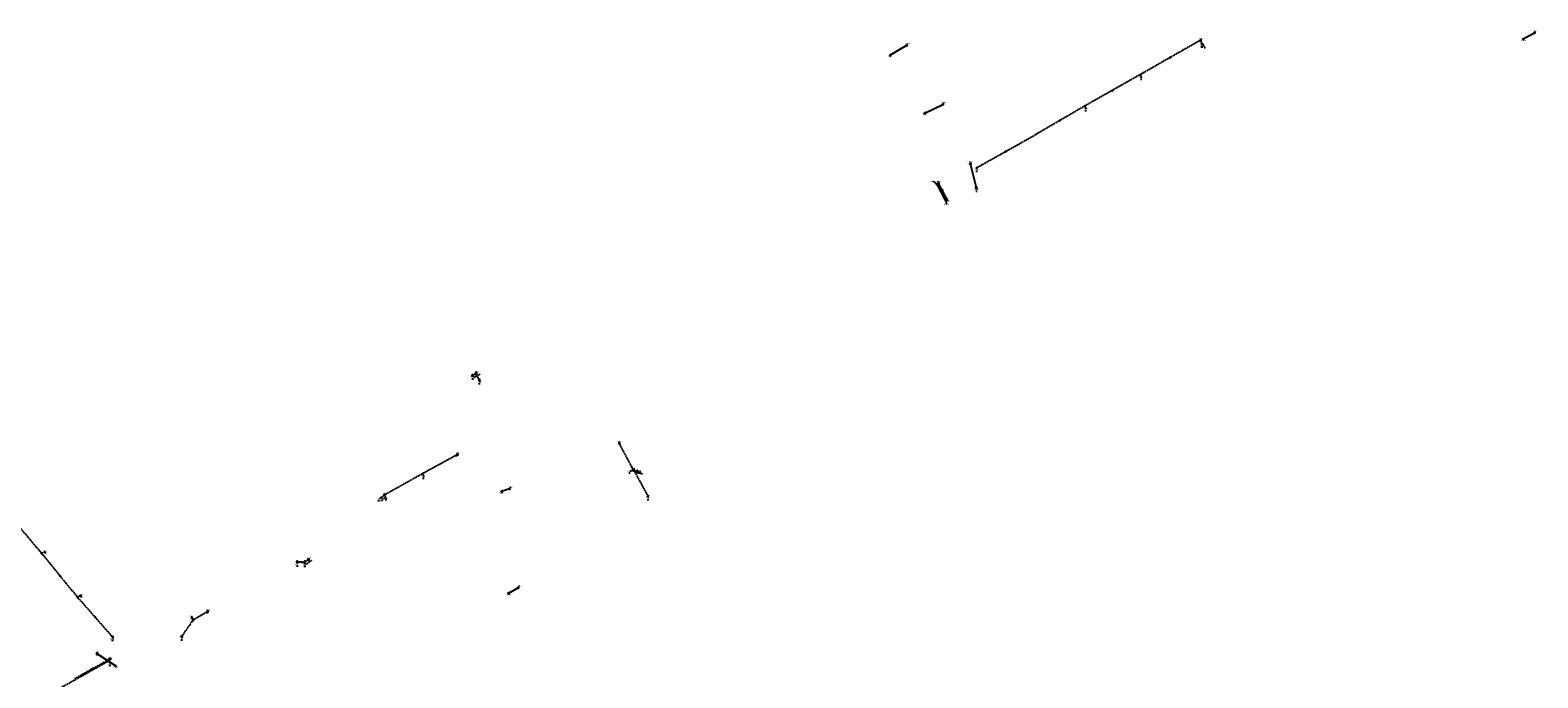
# Model space of a CAD drawing. Extents: x 188323 to 208361, y 565368 to 574910.
# Tile 246 of 256: x 202436 to 204561, y 571492 to 572405. Entities that reach past the tile are written whole.
import ezdxf

# ---------------------------------------------------------------- set-up
doc = ezdxf.new("R2010")
doc.units = 0
for name, pattern in [('BORDER', [1.75, 0.5, -0.25, 0.5, -0.25, 0, -0.25]), ('DASHDOT', [1, 0.5, -0.25, 0, -0.25]), ('DASHED', [0.75, 0.5, -0.25])]:
    doc.linetypes.add(name, pattern=pattern)
doc.layers.get('0').update_dxf_attribs({"linetype": 'CONTINUOUS'})
for name, color, linetype in [('RIO-AFM', 7, 'CONTINUOUS'), ('RIO-BOK', 7, 'CONTINUOUS'), ('RIO-DET', 7, 'CONTINUOUS'), ('RIO-KNP', 7, 'CONTINUOUS'), ('RIO-KNR', 7, 'CONTINUOUS'), ('RIO-LAG', 7, 'CONTINUOUS'), ('RIO-LAG_1B', 7, 'DASHED'), ('RIO-LAG_2B', 7, 'DASHED'), ('RIO-LAG_4', 7, 'BORDER'), ('RIO-LEN', 7, 'CONTINUOUS'), ('RIO-MVD', 1, 'CONTINUOUS'), ('RIO-VRB', 6, 'DASHDOT'), ('RIO-VRH', 7, 'CONTINUOUS')]:
    doc.layers.add(name, color=color, linetype=linetype)
doc.styles.add('RIO-TXT', font='isocp.shx')

# ---------------------------------------------------------------- blocks, each defined once
blk = doc.blocks.new('L_VHR')
blk.add_lwpolyline([(-0.5, 0), (0.5, 0), (-0.5, 0.15), (-0.5, -0.15), (0.5, 0)])
blk = doc.blocks.new('L_VKT')
blk.add_line((0.3, 0.95), (-0.3, -0.05))
blk.add_lwpolyline([(0.3, 0.15), (0.3, 0.75), (-0.3, 0.75), (-0.3, 0.15)], close=True)
blk = doc.blocks.new('K_IPR')
blk.add_lwpolyline([(-0.5, -0.5), (0.5, -0.5), (0.5, 0.5), (-0.5, 0.5)], close=True)
blk.add_solid([(-0.5, 0.5), (0.5, 0.5), (-0.5, -0.5), (0.5, -0.5)])
at = {"style": 'RIO-TXT', "flags": 1}
blk.add_attdef('KNOOPNAAM', (2, 2), '', height=1, dxfattribs=at)
blk = doc.blocks.new('K_IPD')
blk.add_lwpolyline([(-0.496027, 0.307994), (0.503973, 0.307994), (0.003973, -0.558031)], close=True)
blk.add_solid([(-0.496027, 0.307994), (0.503973, 0.307994), (0.003973, -0.558031)])
at = {"style": 'RIO-TXT', "flags": 1}
blk.add_attdef('KNOOPNAAM', (2, 2), '', height=1, dxfattribs=at)
blk = doc.blocks.new('K_FIC')
blk.add_circle((0, 0), 0.0625)
at = {"style": 'RIO-TXT', "flags": 1}
blk.add_attdef('KNOOPNAAM', (2, 2), '', height=1, dxfattribs=at)
blk = doc.blocks.new('K_OVL')
for points in [[(0.6, 0.6), (-0.6, 0.6), (-0.6, -0.6), (0.6, -0.6)], [(1, 1.25), (0.474823, 0.983111), (0.413034, 1.369554)]]:
    blk.add_lwpolyline(points, close=True)
blk.add_arc((0.81571, 0.439293), 0.83139, 77.193131, 168.854604)
blk.add_solid([(-0.6, 0.6), (0.6, 0.6), (-0.6, -0.6), (0.6, -0.6)])
at = {"style": 'RIO-TXT', "flags": 1}
blk.add_attdef('KNOOPNAAM', (2, 2), '', height=1, dxfattribs=at)
blk = doc.blocks.new('K_UTB')
blk.add_lwpolyline([(0.5, 0.15), (0.5, -0.3), (-0.5, -0.3), (-0.5, 0.15), (-0.45, 0.15), (-0.45, -0.25), (0, -0.25), (0.45, -0.25), (0.45, 0.15)], close=True)
blk.add_lwpolyline([(0.85, 0.6), (0.55, 0.65), (0.614828, 0.459583), (0.850842, 0.598937)])
blk.add_arc((0.85, -0.25), 0.85, 90, 180)
at = {"style": 'RIO-TXT', "flags": 1}
blk.add_attdef('KNOOPNAAM', (2, 2), '', height=1, dxfattribs=at)
blk = doc.blocks.new('K_RGM')
blk.add_lwpolyline([(-0.6, 0.6), (-0.6, -0.6), (0.6, -0.6), (0.6, 0.6)], close=True)
blk.add_solid([(-0.6, 0.6), (0, 0.6), (-0.6, -0.6), (0, -0.6)])
at = {"style": 'RIO-TXT', "flags": 1}
blk.add_attdef('KNOOPNAAM', (2, 2), '', height=1, dxfattribs=at)
blk = doc.blocks.new('1037_06______66194_____66321_')
at = {"layer": 'RIO-LAG_2B'}
blk.add_line((0, 0), (4.834, -8.549), dxfattribs=at)
at = {"layer": 'RIO-AFM', "style": 'RIO-TXT'}
blk.add_text('r 160', height=0.9, rotation=299.4563, dxfattribs=at).set_placement((2.3207, -3.0883))
at = {"layer": 'RIO-LEN', "style": 'RIO-TXT'}
blk.add_text('5m', height=0.9, rotation=299.4563, dxfattribs=at).set_placement((1.5233, -1.6781))
blk = doc.blocks.new('1243_06______81016___c281017_')
at = {"layer": 'RIO-LAG_4'}
blk.add_line((0, 0), (9.578, -2.171), dxfattribs=at)
at = {"layer": 'RIO-AFM', "style": 'RIO-TXT'}
blk.add_text('r 200', height=0.9, rotation=347.197, dxfattribs=at).set_placement((3.8459, -0.3588))
at = {"layer": 'RIO-BOK', "style": 'RIO-TXT'}
for p in [(1.0558, -1.6747), (5.7956, -2.7488)]:
    blk.add_text('1.03', height=0.9, rotation=347.197, dxfattribs=at).set_placement(p)
at = {"layer": 'RIO-LEN', "style": 'RIO-TXT'}
blk.add_text('5m', height=0.9, rotation=347.197, dxfattribs=at).set_placement((2.2659, -0.0008))
blk = doc.blocks.new('1244_06______81022___c281023_')
at = {"layer": 'RIO-LAG_4'}
blk.add_line((0, 0), (-7.684, -6.117), dxfattribs=at)
at = {"layer": 'RIO-AFM', "style": 'RIO-TXT'}
blk.add_text('r 160', height=0.9, rotation=398.4968, dxfattribs=at).set_placement((-4.9992, -3.3394))
at = {"layer": 'RIO-BOK', "style": 'RIO-TXT'}
for p in [(-5.7169, -6.34), (-1.9146, -3.3115)]:
    blk.add_text('1.03', height=0.9, rotation=398.4968, dxfattribs=at).set_placement(p)
at = {"layer": 'RIO-LEN', "style": 'RIO-TXT'}
blk.add_text('6m', height=0.9, rotation=398.4968, dxfattribs=at).set_placement((-6.2664, -4.3487))
blk = doc.blocks.new('1245_06______81024___c181025_')
at = {"layer": 'RIO-LAG_2B'}
blk.add_line((0, 0), (8.585, 4.769), dxfattribs=at)
at = {"layer": 'RIO-AFM', "style": 'RIO-TXT'}
blk.add_text('r 200', height=0.9, rotation=29.0517, dxfattribs=at).set_placement((3.1053, 2.2971))
at = {"layer": 'RIO-BOK', "style": 'RIO-TXT'}
for p in [(1.9035, -0.544), (6.1519, 1.8162)]:
    blk.add_text('1.03', height=0.9, rotation=29.0517, dxfattribs=at).set_placement(p)
at = {"layer": 'RIO-LEN', "style": 'RIO-TXT'}
blk.add_text('5m', height=0.9, rotation=29.0517, dxfattribs=at).set_placement((1.6891, 1.5104))
blk = doc.blocks.new('1246_06______81028___c281029_')
at = {"layer": 'RIO-LAG_4'}
blk.add_line((0, 0), (8.037, 5.643), dxfattribs=at)
at = {"layer": 'RIO-AFM', "style": 'RIO-TXT'}
blk.add_text('r 200', height=0.9, rotation=35.0702, dxfattribs=at).set_placement((2.8473, 2.6101))
at = {"layer": 'RIO-BOK', "style": 'RIO-TXT'}
for p in [(1.9501, -0.3414), (5.9276, 2.4513)]:
    blk.add_text('1.03', height=0.9, rotation=35.0702, dxfattribs=at).set_placement(p)
at = {"layer": 'RIO-LEN', "style": 'RIO-TXT'}
blk.add_text('6m', height=0.9, rotation=35.0702, dxfattribs=at).set_placement((1.5214, 1.6792))

msp = doc.modelspace()

# ---------------------------------------------------------------- linework, layer by layer
at = {"layer": 'RIO-LAG'}
for p, q in [((203671.264, 572383.232), (203648.032, 572369.664)), ((204540.592, 572392.576), (204556.4, 572401.216)), ((203696.832, 572288), (203722.144, 572300.096)), ((203769.728, 572182.784), (203761.232, 572216.512)), ((203726.288, 572165.504), (203714.208, 572187.776)), ((203715.952, 572188.736), (203728.048, 572166.4)), ((203111.552, 571758.016), (203100.16, 571754.688)), ((203110.272, 571611.2), (203123.344, 571618.56)), ((202556.064, 571508.544), (202530.032, 571525.376))]:
    msp.add_line(p, q, dxfattribs=at)
at = {"layer": 'RIO-LAG_1B'}
for p, q in [((202452.016, 571667.136), (202400, 571728.896)), ((202502.688, 571605.248), (202452.016, 571667.136)), ((202551.856, 571549.312), (202502.688, 571605.248)), ((202498.8, 571490.944), (202547.376, 571517.952))]:
    msp.add_line(p, q, dxfattribs=at)
at = {"layer": 'RIO-LAG_2B'}
for p, q in [((204084.816, 572390.336), (204000.608, 572342.272)), ((204084.816, 572390.336), (204087.296, 572385.92)), ((204000.608, 572342.272), (203922.416, 572298.048)), ((203922.416, 572298.048), (203852.416, 572257.28)), ((203769.792, 572210.944), (203852.416, 572257.28)), ((203059.296, 571918.08), (203063.808, 571920.576)), ((203037.104, 571805.888), (202988.8, 571779.584)), ((202988.8, 571779.584), (202935.008, 571749.376)), ((203286.704, 571784.32), (203306.592, 571747.776)), ((202811.808, 571655.424), (202822.496, 571654.784)), ((202684.992, 571584.576), (202665.296, 571573.12)), ((202473.584, 571474.944), (202546.528, 571515.904))]:
    msp.add_line(p, q, dxfattribs=at)
msp.add_lwpolyline([(203286.704, 571784.32), (203284, 571789.12), (203266.304, 571822.4)], dxfattribs=at)
at = {"layer": 'RIO-LAG_4'}
for p, q in [((203063.808, 571920.576), (203068.896, 571911.616)), ((203286.704, 571784.32), (203291.104, 571783.296)), ((202935.008, 571749.376), (202930.592, 571745.92)), ((202822.496, 571654.784), (202827.2, 571658.112)), ((202665.296, 571573.12), (202649.104, 571550.08))]:
    msp.add_line(p, q, dxfattribs=at)
at = {"layer": 'RIO-VRB'}
for p, q in [((204556.4, 572401.2), (204558.3764, 572404.2558)), ((203671.26, 572383.25), (203673.2364, 572386.3058)), ((204084.81, 572390.36), (204086.7864, 572393.4158)), ((204087.3, 572385.95), (204087.8335, 572383.6216)), ((204540.59, 572392.6), (204541.1235, 572390.2716)), ((203648.03, 572369.64), (203648.5635, 572367.3116)), ((204000.61, 572342.26), (204002.3452, 572338.1908)), ((203722.15, 572300.09), (203724.1264, 572303.1458)), ((203922.41, 572298.05), (203924.1452, 572293.9808)), ((203696.84, 572287.98), (203697.3735, 572285.6516)), ((203761.23, 572216.49), (203761.2297, 572219.265)), ((203714.2, 572187.75), (203708.9381, 572191.4861)), ((203715.95, 572188.71), (203715.9497, 572191.485)), ((203769.79, 572210.94), (203770.3235, 572208.6116)), ((203769.73, 572182.76), (203770.2635, 572180.4316)), ((203726.29, 572165.48), (203727.5176, 572159.2123)), ((203728.05, 572166.43), (203728.5835, 572164.1016)), ((203059.3, 571918.1), (203059.8335, 571915.7716)), ((203063.8, 571920.6), (203065.7764, 571923.6558)), ((203068.9, 571911.6), (203069.4335, 571909.2716)), ((203037.1, 571805.9), (203039.0764, 571808.9558)), ((203266.3, 571822.4), (203266.2997, 571825.175)), ((202988.8, 571779.6), (202990.5352, 571775.5308)), ((203286.7, 571784.3), (203280.9921, 571782.9202)), ((203291.1, 571783.3), (203296.0979, 571783.1186)), ((202930.6, 571745.9), (202927.4794, 571743.9794)), ((202935, 571749.4), (202937.537, 571745.7047)), ((203100.16, 571754.67), (203100.6935, 571752.3416)), ((203111.55, 571758.04), (203113.5264, 571761.0958)), ((203306.6, 571747.8), (203307.1335, 571745.4716)), ((202452.01, 571667.15), (202457.2709, 571670.8878)), ((202827.2, 571658.1), (202829.1764, 571661.1558)), ((202811.8, 571655.4), (202812.5071, 571652.0868)), ((202822.5, 571654.8), (202823.2071, 571651.4868)), ((203123.34, 571618.57), (203125.3164, 571621.6258)), ((202502.69, 571605.23), (202507.9509, 571608.9678)), ((203110.28, 571611.23), (203110.8135, 571608.9016)), ((202665.3, 571573.1), (202663.5633, 571578.5686)), ((202685, 571584.6), (202686.9764, 571587.6558)), ((202551.85, 571549.32), (202552.3835, 571546.9916)), ((202649.1, 571550.1), (202649.6335, 571547.7716)), ((202530.03, 571525.38), (202530.0297, 571528.155)), ((202546.52, 571515.92), (202548.2552, 571511.8508)), ((202547.37, 571517.94), (202549.3464, 571520.9958)), ((202556.06, 571508.56), (202556.5935, 571506.2316))]:
    msp.add_line(p, q, dxfattribs=at)

# ---------------------------------------------------------------- block references
at = {"layer": 'RIO-AFM', "xscale": 0.9, "yscale": 0.9, "zscale": 0.9}
for p, rotation in [((203720.0465, 572178.0437), 298.503), ((203721.8011, 572178.9989), 298.5121)]:
    msp.add_blockref('L_VKT', p, dxfattribs=dict(at, rotation=rotation))
at = {"layer": 'RIO-DET'}
for name, p in [('1037_06______66194_____66321_', (204087.312, 572387.84)), ('1245_06______81024___c181025_', (203061.792, 571915.584)), ('1243_06______81016___c281017_', (203289.2, 571781.824)), ('1244_06______81022___c281023_', (202937.504, 571746.88)), ('1246_06______81028___c281029_', (202824.992, 571652.288))]:
    msp.add_blockref(name, p, dxfattribs=at)
at = {"layer": 'RIO-KNP', "xscale": 1.25, "yscale": 1.25, "zscale": 1.25}
for name, p in [('K_UTB', (203671.264, 572383.232)), ('K_IPD', (204084.816, 572390.336)), ('K_IPD', (204087.296, 572385.92)), ('K_UTB', (204540.592, 572392.576)), ('K_UTB', (204556.4, 572401.216)), ('K_UTB', (203648.032, 572369.664)), ('K_IPD', (204000.608, 572342.272)), ('K_UTB', (203722.144, 572300.096)), ('K_IPD', (203922.416, 572298.048)), ('K_UTB', (203696.832, 572288)), ('K_FIC', (203852.416, 572257.28)), ('K_UTB', (203761.232, 572216.512)), ('K_IPD', (203769.792, 572210.944)), ('K_UTB', (203714.208, 572187.776)), ('K_UTB', (203715.952, 572188.736)), ('K_UTB', (203769.728, 572182.784)), ('K_UTB', (203726.288, 572165.504)), ('K_UTB', (203728.048, 572166.4)), ('K_RGM', (203059.296, 571918.08)), ('K_OVL', (203063.808, 571920.576)), ('K_UTB', (203068.896, 571911.616)), ('K_IPD', (203266.304, 571822.4)), ('K_RGM', (203037.104, 571805.888)), ('K_IPD', (202988.8, 571779.584)), ('K_OVL', (203286.704, 571784.32)), ('K_UTB', (203291.104, 571783.296)), ('K_UTB', (202930.592, 571745.92)), ('K_OVL', (202935.008, 571749.376)), ('K_UTB', (203100.16, 571754.688)), ('K_UTB', (203111.552, 571758.016)), ('K_IPD', (203306.592, 571747.776)), ('K_IPR', (202452.016, 571667.136)), ('K_UTB', (202827.2, 571658.112)), ('K_RGM', (202811.808, 571655.424)), ('K_OVL', (202822.496, 571654.784)), ('K_UTB', (203123.344, 571618.56)), ('K_IPR', (202502.688, 571605.248)), ('K_UTB', (203110.272, 571611.2)), ('K_OVL', (202665.296, 571573.12)), ('K_RGM', (202684.992, 571584.576)), ('K_IPR', (202551.856, 571549.312)), ('K_UTB', (202649.104, 571550.08)), ('K_OVL', (202530.032, 571525.376)), ('K_IPD', (202546.528, 571515.904)), ('K_IPR', (202547.376, 571517.952)), ('K_UTB', (202556.064, 571508.544))]:
    msp.add_blockref(name, p, dxfattribs=at)
at = {"layer": 'RIO-VRH', "xscale": 2, "yscale": 2, "zscale": 2}
for p, rotation in [((204042.71, 572366.31), 209.7346), ((203961.51, 572320.155), 209.4785), ((203887.415, 572277.65), 210.2366), ((203811.105, 572234.095), 29.2655), ((202477.35, 571636.19), 129.3046), ((202527.27, 571577.275), 131.3291), ((202543.045, 571516.97), 147.1337), ((202510.055, 571495.42), 209.341), ((202523.085, 571504.44), 209.0667)]:
    msp.add_blockref('L_VHR', p, dxfattribs=dict(at, rotation=rotation))

# ---------------------------------------------------------------- texts
at = {"layer": 'RIO-AFM', "style": 'RIO-TXT'}
for s, rotation, p in [('r 300', 28.5415, (204547.5443, 572396.9521)), ('r 600', 390.3621, (203658.689, 572376.4737)), ('r 160', 389.7346, (204041.7433, 572366.3684)), ('r 160', 389.4785, (203960.5445, 572320.2156)), ('r 400', 25.567, (203708.5482, 572294.1363)), ('r 160', 390.2366, (203886.4502, 572277.6954)), ('r 160', 29.2655, (203810.1538, 572234.1351)), ('2000/1500', 298.503, (203720.4334, 572177.3321)), ('2000/1500', 298.5121, (203722.1882, 572178.2873)), ('r 200', 299.5449, (203066.3878, 571917.053)), ('r 200', 388.566, (203011.9911, 571792.8165)), ('r 200', 299.3639, (203285.3896, 571787.652)), ('r 200', 389.3042, (202960.9391, 571764.5558)), ('r 200', 298.6057, (203296.7122, 571767.0069)), ('r 200', 376.4804, (203104.9352, 571756.6077)), ('r 200', 356.7908, (202816.3688, 571655.6475)), ('r 250', 309.3046, (202477.2427, 571637.1498)), ('r 400', 29.334, (203115.8588, 571614.939)), ('r 250', 311.3291, (202527.1275, 571578.2292)), ('r 200', 390.2715, (202674.1944, 571578.8789)), ('r 200', 414.8356, (202656.3176, 571561.2301)), ('r 315', 327.1337, (202542.6407, 571517.8376)), ('r 315', 29.341, (202509.1037, 571495.4588)), ('r 315', 29.0667, (202522.1341, 571504.4835))]:
    msp.add_text(s, height=0.9, rotation=rotation, dxfattribs=at).set_placement(p)
at = {"layer": 'RIO-BOK', "style": 'RIO-TXT'}
for s, rotation, p in [('0.44', 389.7346, (204082.3841, 572387.4301)), ('0.34', 389.4785, (203998.1729, 572339.3367)), ('0.34', 389.7346, (204002.5202, 572341.7399)), ('0.23', 390.2366, (203920.0146, 572295.0899)), ('0.23', 389.4785, (203924.3179, 572297.5214)), ('0.15', 29.2655, (203849.9984, 572254.2879)), ('0.15', 390.2366, (203854.3347, 572256.7467)), ('0.33', 29.2655, (203771.6955, 572210.4031)), ('1.03', 299.5449, (203063.2733, 571918.6916)), ('1.03', 299.5449, (203065.9306, 571914.0091)), ('1.03', 297.9983, (203265.722, 571820.5065)), ('1.03', 388.566, (203034.6278, 571802.9969)), ('1.03', 299.3639, (203283.7357, 571786.7167)), ('1.03', 389.3042, (202986.3629, 571776.6687)), ('1.03', 388.566, (202990.6992, 571779.0411)), ('1.03', 298.6057, (203286.1421, 571782.4005)), ('1.03', 389.3042, (202936.9062, 571748.8656)), ('1.03', 298.6057, (203303.688, 571750.2667)), ('6.83', 310.1251, (202448.6827, 571669.0018)), ('6.83', 309.3046, (202451.8144, 571665.1799)), ('1.03', 356.7908, (202813.1201, 571653.9247)), ('1.03', 356.7908, (202818.8673, 571653.606)), ('7.33', 309.3046, (202499.3891, 571607.1291)), ('7.33', 311.3291, (202502.5642, 571603.2543)), ('1.03', 390.2715, (202667.215, 571572.5978)), ('1.03', 390.2715, (202682.6249, 571581.6066)), ('1.03', 414.8356, (202651.0504, 571550.4395)), ('1.03', 414.8356, (202664.3819, 571569.3924)), ('7.60', 311.3291, (202548.4815, 571551.0989)), ('0.34', 327.1337, (202530.4471, 571523.4447)), ('-0.15', 29.341, (202543.6313, 571512.69)), ('0.47', 29.0667, (202544.9383, 571514.9865)), ('0.38', 29.0667, (202500.7037, 571490.3965)), ('0.75', 327.1337, (202552.3197, 571509.3308))]:
    msp.add_text(s, height=0.9, rotation=rotation, dxfattribs=at).set_placement(p)
at = {"layer": 'RIO-KNR', "style": 'RIO-TXT'}
for s, p in [('900721', (204554.5514, 572403.5058)), ('900590', (203669.4114, 572385.5558)), ('66194', (204083.5989, 572392.6658)), ('66321', (204084.646, 572382.8716)), ('900720', (204537.2985, 572389.5216)), ('900591', (203644.7385, 572366.5616)), ('66193', (203999.1577, 572337.4408)), ('900593', (203720.3014, 572302.3958)), ('900592', (203693.5485, 572284.9016)), ('66192', (203920.9577, 572293.2308)), ('901570', (203757.4047, 572218.515)), ('900727', (203705.1131, 572190.7361)), ('900724', (203712.1247, 572190.735)), ('66191', (203767.136, 572207.8616)), ('901569', (203766.4385, 572179.6816)), ('900726', (203723.6926, 572158.4623)), ('900725', (203724.7585, 572163.3516)), ('81024', (203056.646, 571915.0216)), ('81025', (203062.5889, 571922.9058)), ('81026', (203066.246, 571908.5216)), ('81020', (203035.8889, 571808.2058)), ('81019', (203263.1122, 571824.425)), ('81021', (202987.3477, 571774.7808)), ('81016', (203277.8046, 571782.1702)), ('81017', (203292.9104, 571782.3686)), ('81023', (202924.2919, 571743.2294)), ('81022', (202934.3495, 571744.9547)), ('900731', (203096.8685, 571751.5916)), ('900730', (203109.7014, 571760.3458)), ('81018', (203303.946, 571744.7216)), ('270122', (202453.4459, 571670.1378)), ('81029', (202825.9889, 571660.4058)), ('81027', (202809.3196, 571651.3368)), ('81028', (202820.0196, 571650.7368)), ('900733', (203121.4914, 571620.8758)), ('270121', (202504.1259, 571608.2178)), ('900732', (203106.9885, 571608.1516)), ('81031', (202660.3758, 571577.8186)), ('81030', (202683.7889, 571586.9058)), ('270120', (202548.5585, 571546.2416)), ('81032', (202646.446, 571547.0216)), ('901289', (202526.2047, 571527.405)), ('27098', (202545.0677, 571511.1008)), ('270045', (202545.5214, 571520.2458)), ('901290', (202552.7685, 571505.4816))]:
    msp.add_text(s, height=1.5, dxfattribs=at).set_placement(p)
at = {"layer": 'RIO-LEN', "style": 'RIO-TXT'}
for s, rotation, p in [('18m', 28.5415, (204545.6469, 572395.9199)), ('27m', 390.3621, (203656.826, 572375.3806)), ('97m', 389.7346, (204039.8684, 572365.2958)), ('90m', 389.4785, (203958.6648, 572319.1514)), ('28m', 25.567, (203706.5997, 572293.204)), ('81m', 390.2366, (203884.5848, 572276.6064)), ('95m', 29.2655, (203808.2696, 572233.0791)), ('35m', 284.1518, (203765.5785, 572201.321)), ('25m', 298.503, (203718.7568, 572180.4157)), ('25m', 298.5121, (203720.5111, 572181.3707)), ('10m', 299.5449, (203065.3217, 571918.9316)), ('55m', 388.566, (203010.0948, 571791.7823)), ('43m', 299.3639, (203284.3294, 571789.534)), ('62m', 389.3042, (202959.0562, 571763.4973)), ('42m', 298.6057, (203295.677, 571768.9027)), ('12m', 376.4804, (203102.8644, 571755.9935)), ('80m', 309.3046, (202475.8735, 571638.8204)), ('11m', 356.7908, (202814.2121, 571655.767)), ('15m', 29.334, (203113.9759, 571613.8807)), ('74m', 311.3291, (202525.7002, 571579.8504)), ('23m', 390.2715, (202672.3297, 571577.7888)), ('28m', 414.8356, (202655.0749, 571559.4634)), ('31m', 327.1337, (202540.8257, 571519.0088)), ('84m', 29.341, (202507.2208, 571494.4003)), ('56m', 29.0667, (202520.2462, 571503.434))]:
    msp.add_text(s, height=0.9, rotation=rotation, dxfattribs=at).set_placement(p)
at = {"layer": 'RIO-MVD', "style": 'RIO-TXT'}
for s, p in [('%%U2.06', (204085.2564, 572391.2658)), ('%%U2.06', (204086.3035, 572381.4716)), ('%%U1.95', (204000.8152, 572336.0408)), ('%%U1.88', (203922.6152, 572291.8308)), ('%%U1.03', (203759.6997, 572217.115)), ('%%U1.92', (203768.7935, 572206.4616)), ('%%U1.03', (203768.7335, 572178.2816)), ('%%U1.96', (203058.3035, 571913.6216)), ('%%U1.79', (203064.2464, 571921.5058)), ('%%U1.20', (203067.9035, 571907.1216)), ('%%U2.30', (203037.5464, 571806.8058)), ('%%U1.73', (203264.7697, 571823.025)), ('%%U2.61', (202989.0052, 571773.3808)), ('%%U1.73', (203279.4621, 571780.7702)), ('%%U1.20', (203294.5679, 571780.9686)), ('%%U2.52', (202936.007, 571743.5547)), ('%%U1.83', (203305.6035, 571743.3216)), ('%%U1.20', (202925.9494, 571741.8294)), ('%%U8.48', (202455.7409, 571668.7378)), ('%%U1.20', (202827.6464, 571659.0058)), ('%%U2.49', (202810.9771, 571649.9368)), ('%%U2.34', (202821.6771, 571649.3368)), ('%%U8.98', (202506.4209, 571606.8178)), ('%%U2.05', (202662.0333, 571576.4186)), ('%%U2.21', (202685.4464, 571585.5058)), ('%%U10.11', (202550.471, 571544.8416)), ('%%U1.20', (202648.1035, 571545.6216)), ('%%U2.25', (202528.4997, 571526.005)), ('%%U2.39', (202546.7252, 571509.7008)), ('%%U2.35', (202547.8164, 571518.8458))]:
    msp.add_text(s, height=0.9, dxfattribs=at).set_placement(p)

doc.saveas('drawing.dxf')
